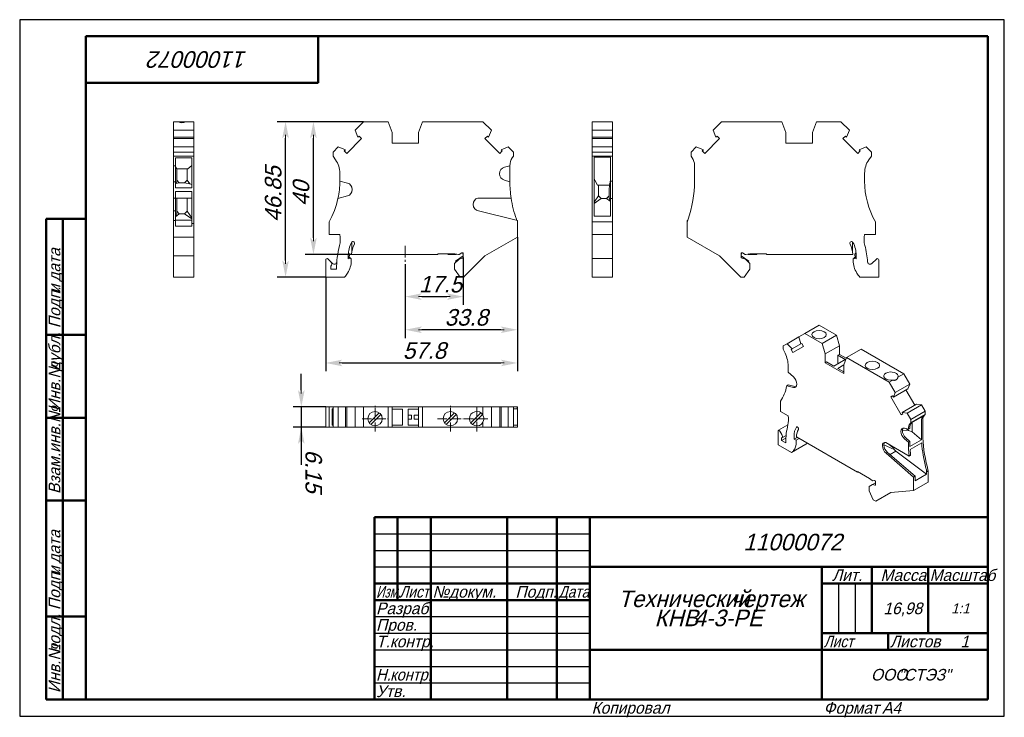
# Model space of a CAD drawing. Header units: millimetres. Extents: x 0 to 297, y 0 to 210.
import ezdxf

# ---------------------------------------------------------------- set-up
doc = ezdxf.new("R2010")
doc.units = ezdxf.units.MM
for name, pattern in [('CENTER2_per1_scale0.152231', [4.35, 2.9, -0.483333, 0.483333, -0.483333]), ('CENTER_per1_scale0.085630', [4.35, 2.71875, -0.54375, 0.54375, -0.54375]), ('CENTER_per1_scale0.108661', [5.52, 3.45, -0.69, 0.69, -0.69])]:
    doc.linetypes.add(name, pattern=pattern)
doc.styles.add('TextStyle_1', font='T-FLEX Type A.TTF', dxfattribs={"oblique": 15, "height": 5})
doc.styles.add('TextStyle_2', font='T-FLEX Type A.TTF', dxfattribs={"oblique": 15, "height": 3.5})
doc.styles.add('TextStyle_3', font='T-FLEX Type A.TTF', dxfattribs={"width": 0.744064, "oblique": 15, "height": 3.5})
doc.styles.add('TextStyle_4', font='T-FLEX Type A.TTF', dxfattribs={"width": 0.883061, "oblique": 15, "height": 3.5})
doc.styles.add('TextStyle_5', font='T-FLEX Type A.TTF', dxfattribs={"width": 0.94413, "oblique": 15, "height": 3.5})
doc.styles.add('TextStyle_6', font='T-FLEX Type A.TTF', dxfattribs={"width": 0.98844, "oblique": 15, "height": 3.5})
doc.styles.add('TextStyle_7', font='T-FLEX Type A.TTF', dxfattribs={"oblique": 15, "height": 5})
doc.styles.add('TextStyle_8', font='T-FLEX Type A.TTF', dxfattribs={"oblique": 15, "height": 3})
doc.styles.add('TextStyle_9', font='T-FLEX Type A.TTF', dxfattribs={"oblique": 15, "height": 3.5})
doc.dimstyles.new('DIM_ST_1', dxfattribs={"dimtxt": 5, "dimasz": 5, "dimexe": 2.5, "dimexo": 0, "dimtad": 1, "dimrnd": 0.01, "dimdsep": 46, "dimtxsty": 'TextStyle_1', "dimblk": 'Arrow_3_C7_Status', "dimcen": 0.09, "dimclrd": 7, "dimclre": 7, "dimclrt": 7, "dimazin": 0, "dimtfac": 1, "dimtdec": 0, "dimtmove": 0, "dimatfit": 0, "dimldrblk": 'NONE', "dimfxl": 1, "dimtvp": 1, "dimtolj": 1, "dimarcsym": 0})
doc.dimstyles.new('DIM_ST_2', dxfattribs={"dimtxt": 5, "dimasz": 5, "dimexe": 2.5, "dimexo": 0, "dimtad": 1, "dimrnd": 0.01, "dimdsep": 46, "dimtxsty": 'TextStyle_1', "dimblk": 'Arrow_3_C7_Status', "dimcen": 0.09, "dimclrd": 7, "dimclre": 7, "dimclrt": 7, "dimazin": 0, "dimtfac": 1, "dimtdec": 0, "dimtmove": 0, "dimatfit": 0, "dimldrblk": 'NONE', "dimfxl": 1, "dimtvp": 1, "dimtolj": 1, "dimarcsym": 0})

# ---------------------------------------------------------------- blocks, each defined once
blk = doc.blocks.new('Arrow_3_C7_Status')
at = {"color": 7, "linetype": 'Continuous', "lineweight": 0}
blk.add_line((-1, 0), (-0.8, 0), dxfattribs=at)
at = {"color": 7}
blk.add_solid([(-1, -0.2), (0, 0), (-0.8, 0), (-1, 0.2)], dxfattribs=at)
blk = doc.blocks.new('*D5')
at = {"color": 7, "lineweight": -2}
for p, q in [((133.82, 138.25), (133.82, 124)), ((116.32, 136.26), (116.32, 124)), ((121.32, 126.5), (128.82, 126.5))]:
    blk.add_line(p, q, dxfattribs=at)
at = {"layer": 'Defpoints', "color": 0}
for p in [(133.82, 138.25), (116.32, 136.26), (133.82, 126.5)]:
    blk.add_point(p, dxfattribs=at)
at = {"color": 7, "lineweight": -2, "xscale": 5, "yscale": 5, "zscale": 5, "rotation": 180}
blk.add_blockref('Arrow_3_C7_Status', (116.32, 126.5), dxfattribs=at)
at = {"color": 7, "lineweight": -2, "xscale": 5, "yscale": 5, "zscale": 5}
blk.add_blockref('Arrow_3_C7_Status', (133.82, 126.5), dxfattribs=at)
blk = doc.blocks.new('_None')
blk = doc.blocks.new('*D6')
at = {"color": 7, "lineweight": -2}
for p, q in [((150.12, 144.46), (150.12, 114)), ((116.32, 136.26), (116.32, 114)), ((145.12, 116.5), (121.32, 116.5))]:
    blk.add_line(p, q, dxfattribs=at)
at = {"layer": 'Defpoints', "color": 0}
for p in [(150.12, 144.46), (116.32, 136.26), (116.32, 116.5)]:
    blk.add_point(p, dxfattribs=at)
at = {"color": 7, "lineweight": -2, "xscale": 5, "yscale": 5, "zscale": 5, "rotation": 180}
blk.add_blockref('Arrow_3_C7_Status', (116.32, 116.5), dxfattribs=at)
at = {"color": 7, "lineweight": -2, "xscale": 5, "yscale": 5, "zscale": 5}
blk.add_blockref('Arrow_3_C7_Status', (150.12, 116.5), dxfattribs=at)
blk = doc.blocks.new('*D7')
at = {"color": 7, "lineweight": -2}
for p, q in [((150.12, 144.46), (150.12, 104)), ((92.32, 132.4), (92.32, 104)), ((97.32, 106.5), (145.12, 106.5))]:
    blk.add_line(p, q, dxfattribs=at)
at = {"layer": 'Defpoints', "color": 0}
for p in [(150.12, 144.46), (92.32, 132.4), (150.12, 106.5)]:
    blk.add_point(p, dxfattribs=at)
at = {"color": 7, "lineweight": -2, "xscale": 5, "yscale": 5, "zscale": 5}
for p, rotation in [((92.32, 106.5), 180), ((150.12, 106.5), 360)]:
    blk.add_blockref('Arrow_3_C7_Status', p, dxfattribs=dict(at, rotation=rotation))
blk = doc.blocks.new('*D8')
at = {"color": 7, "lineweight": -2}
for p, q in [((84.95, 98.25), (84.95, 103.25)), ((92.32, 93.25), (82.45, 93.25)), ((84.95, 93.25), (84.95, 87.1)), ((92.32, 87.1), (82.45, 87.1)), ((84.95, 87.1), (84.95, 75.78)), ((84.95, 82.1), (84.95, 77.1))]:
    blk.add_line(p, q, dxfattribs=at)
at = {"layer": 'Defpoints', "color": 0}
for p in [(92.32, 93.25), (84.95, 87.1), (92.32, 87.1)]:
    blk.add_point(p, dxfattribs=at)
at = {"color": 7, "lineweight": -2, "xscale": 5, "yscale": 5, "zscale": 5}
for p, rotation in [((84.95, 93.25), 270.0000000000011), ((84.95, 87.1), 90.00000000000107)]:
    blk.add_blockref('Arrow_3_C7_Status', p, dxfattribs=dict(at, rotation=rotation))
blk = doc.blocks.new('*D9')
at = {"color": 7, "lineweight": -2}
for p, q in [((103.72, 179.25), (86.11, 179.25)), ((88.61, 144.25), (88.61, 174.25)), ((100.12, 139.25), (86.11, 139.25))]:
    blk.add_line(p, q, dxfattribs=at)
at = {"layer": 'Defpoints', "color": 0}
for p in [(88.61, 179.25), (103.72, 179.25), (100.12, 139.25)]:
    blk.add_point(p, dxfattribs=at)
at = {"color": 7, "lineweight": -2, "xscale": 5, "yscale": 5, "zscale": 5}
for p, rotation in [((88.61, 179.25), 89.99999999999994), ((88.61, 139.25), 269.9999999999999)]:
    blk.add_blockref('Arrow_3_C7_Status', p, dxfattribs=dict(at, rotation=rotation))
blk = doc.blocks.new('*D10')
at = {"color": 7, "lineweight": -2}
for p, q in [((103.72, 179.25), (77.7, 179.25)), ((80.2, 137.4), (80.2, 174.25)), ((92.32, 132.4), (77.7, 132.4))]:
    blk.add_line(p, q, dxfattribs=at)
at = {"layer": 'Defpoints', "color": 0}
for p in [(80.2, 179.25), (103.72, 179.25), (92.32, 132.4)]:
    blk.add_point(p, dxfattribs=at)
at = {"color": 7, "lineweight": -2, "xscale": 5, "yscale": 5, "zscale": 5}
for p, rotation in [((80.2, 179.25), 90), ((80.2, 132.4), 270)]:
    blk.add_blockref('Arrow_3_C7_Status', p, dxfattribs=dict(at, rotation=rotation))
blk = doc.blocks.new('_FR1Страница_1')
at = {"color": 7, "linetype": 'Continuous', "lineweight": 25}
for p, q in [((0, 210), (0, 0)), ((297, 210), (0, 210)), ((297, 0), (297, 210)), ((107, 55), (172, 55)), ((107, 50), (172, 50)), ((107, 45), (172, 45)), ((247, 40), (247, 25)), ((252, 40), (252, 25)), ((107, 30), (172, 30)), ((107, 25), (172, 25)), ((107, 20), (172, 20)), ((242, 20), (292, 20)), ((262, 20), (262, 20)), ((107, 15), (172, 15)), ((107, 10), (172, 10)), ((0, 0), (297, 0))]:
    blk.add_line(p, q, dxfattribs=at)
at = {"color": 7, "linetype": 'Continuous', "lineweight": 50}
for p, q in [((20, 5), (20, 205)), ((20, 205), (292, 205)), ((90, 191), (90, 205)), ((292, 205), (292, 5)), ((20, 191), (90, 191)), ((8, 5), (8, 150)), ((8, 150), (20, 150)), ((13, 150), (13, 5)), ((8, 115), (20, 115)), ((8, 90), (20, 90)), ((20, 65), (8, 65)), ((107, 5), (107, 60)), ((107, 60), (292, 60)), ((114, 60), (114, 35)), ((124, 60), (124, 5)), ((147, 60), (147, 5)), ((162, 60), (162, 5)), ((172, 60), (172, 5)), ((172, 45), (292, 45)), ((242, 45), (242, 5)), ((257, 45), (257, 25)), ((274, 45), (274, 25)), ((107, 40), (172, 40)), ((242, 40), (292, 40)), ((107, 35), (172, 35)), ((8, 30), (20, 30)), ((242, 25), (292, 25)), ((262, 25), (262, 20)), ((172, 20), (292, 20)), ((20, 5), (8, 5)), ((292, 5), (20, 5))]:
    blk.add_line(p, q, dxfattribs=at)
at = {"color": 7, "oblique": 15}
for s, height, rotation, style, p in [('11000072', 5, 180, 'TextStyle_7', (68.7, 200.5)), ('дата', 3.5, 90, 'TextStyle_2', (12.25, 131.01)), ('Подп.', 3.5, 90, 'TextStyle_2', (12.25, 117)), ('и', 3.5, 90, 'TextStyle_2', (12.25, 127.51)), ('дубл.', 3.5, 90, 'TextStyle_2', (12.25, 104.01)), ('Инв.№', 3.5, 90, 'TextStyle_2', (12.25, 92)), ('Взам.инв.№', 3.5, 90, 'TextStyle_2', (12.25, 67)), ('дата', 3.5, 90, 'TextStyle_2', (12.25, 46.01)), ('Подп.', 3.5, 90, 'TextStyle_2', (12.25, 32)), ('и', 3.5, 90, 'TextStyle_2', (12.25, 42.51)), ('подл.', 3.5, 90, 'TextStyle_2', (12.25, 19.01)), ('Инв.№', 3.5, 90, 'TextStyle_2', (12.25, 7))]:
    blk.add_text(s, height=height, rotation=rotation, dxfattribs=dict(at, style=style)).set_placement(p)
for s, height, style, p in [('11000072', 5, 'TextStyle_7', (218.3, 50)), ('Лит.', 3.5, 'TextStyle_2', (245.03, 40.76)), ('Масса', 3.5, 'TextStyle_2', (259.65, 40.76)), ('№', 3.5, 'TextStyle_2', (124.5, 35.75)), ('Подп.', 3.5, 'TextStyle_2', (149.53, 35.75)), ('докум.', 3.5, 'TextStyle_2', (129.5, 35.75)), ('Технический', 5, 'TextStyle_7', (180.55, 32.88)), ('чертеж', 5, 'TextStyle_7', (214.51, 32.88)), ('Разраб.', 3.5, 'TextStyle_2', (107.5, 30.75)), ('16,98', 3.5, 'TextStyle_2', (260.53, 30.75)), ('1:1', 3, 'TextStyle_8', (280.99, 31)), ('КНВ', 5, 'TextStyle_7', (191.5, 27.12)), ('4-3-PE', 5, 'TextStyle_7', (203.29, 27.12)), ('Пров.', 3.5, 'TextStyle_2', (107.5, 25.75)), ('Т.контр.', 3.5, 'TextStyle_2', (107.5, 20.75)), ('Листов', 3.5, 'TextStyle_2', (262.5, 20.75)), ('1', 3.5, 'TextStyle_9', (283.78, 20.75)), ('ООО', 3.5, 'TextStyle_2', (256.78, 10.75)), ('"СТЭЗ"', 3.5, 'TextStyle_2', (265.03, 10.75)), ('Утв.', 3.5, 'TextStyle_2', (107.5, 5.75)), ('Копировал', 3.5, 'TextStyle_2', (172.5, 0.75)), ('Формат', 3.5, 'TextStyle_2', (242.5, 0.75)), ('A4', 3.5, 'TextStyle_2', (260.12, 0.75))]:
    blk.add_text(s, height=height, dxfattribs=dict(at, style=style)).set_placement(p)
for s, style, width, p in [('Масштаб', 'TextStyle_6', 0.98844, (274.5, 40.76)), ('Изм.', 'TextStyle_3', 0.744064, (107.5, 35.75)), ('Лист', 'TextStyle_4', 0.883061, (114.5, 35.75)), ('Дата', 'TextStyle_4', 0.883061, (162.5, 35.75)), ('Лист', 'TextStyle_4', 0.883061, (242.5, 20.75)), ('Н.', 'TextStyle_5', 0.94413, (107.5, 10.75)), ('контр.', 'TextStyle_5', 0.94413, (111.75, 10.75))]:
    blk.add_text(s, height=3.5, dxfattribs=dict(at, style=style, width=width)).set_placement(p)
blk = doc.blocks.new('Страница_1')
at = {"color": 7, "linetype": 'Continuous', "lineweight": 20}
for p, q in [((46.35, 179.249), (46.35, 176.675)), ((46.35, 179.249), (47.847, 179.249)), ((47.847, 179.249), (50.052, 179.249)), ((52.5, 179.249), (50.052, 179.249)), ((52.5, 176.675), (52.5, 179.249)), ((103.719, 179.249), (101.145, 176.675)), ((103.719, 179.249), (111.119, 179.249)), ((112.319, 175.952), (111.119, 179.249)), ((121.519, 179.249), (120.319, 175.952)), ((139.719, 179.249), (121.519, 179.249)), ((139.719, 179.249), (142.293, 176.675)), ((172.643, 179.249), (178.793, 179.249)), ((172.643, 179.249), (172.643, 176.675)), ((178.793, 179.249), (178.793, 176.675)), ((209.135, 176.675), (211.709, 179.249)), ((211.709, 179.249), (229.909, 179.249)), ((229.909, 179.249), (231.109, 175.952)), ((239.109, 175.952), (240.309, 179.249)), ((240.309, 179.249), (247.709, 179.249)), ((247.709, 179.249), (250.283, 176.675)), ((52.5, 176.675), (46.35, 176.675)), ((46.35, 176.675), (46.35, 174.532)), ((52.5, 174.532), (52.5, 176.675)), ((101.979, 174.532), (101.145, 176.675)), ((112.319, 172.749), (112.319, 175.952)), ((120.319, 172.749), (120.319, 175.952)), ((142.293, 176.675), (141.459, 174.532)), ((172.643, 176.675), (172.643, 174.532)), ((172.643, 176.675), (178.793, 176.675)), ((178.793, 174.532), (178.793, 176.675)), ((209.97, 174.532), (209.135, 176.675)), ((231.109, 175.952), (231.109, 172.749)), ((239.109, 172.749), (239.109, 175.952)), ((250.283, 176.675), (249.449, 174.532)), ((52.5, 174.532), (46.35, 174.532)), ((46.35, 174.532), (46.35, 174.149)), ((46.35, 174.149), (46.35, 171.641)), ((46.35, 174.149), (52.5, 174.149)), ((52.5, 174.149), (52.5, 174.532)), ((52.5, 171.641), (52.5, 174.149)), ((98.636, 169.676), (103.109, 174.149)), ((102.352, 174.905), (101.979, 174.532)), ((103.109, 174.149), (102.352, 174.905)), ((120.319, 172.749), (112.319, 172.749)), ((141.085, 174.905), (140.329, 174.149)), ((140.329, 174.149), (144.801, 169.676)), ((141.459, 174.532), (141.085, 174.905)), ((172.643, 174.532), (172.643, 174.149)), ((172.643, 174.532), (178.793, 174.532)), ((172.643, 174.149), (172.643, 171.641)), ((178.793, 174.149), (172.643, 174.149)), ((178.793, 174.149), (178.793, 174.532)), ((178.793, 171.641), (178.793, 174.149)), ((206.627, 169.676), (211.099, 174.149)), ((210.343, 174.905), (209.97, 174.532)), ((211.099, 174.149), (210.343, 174.905)), ((231.109, 172.749), (239.109, 172.749)), ((249.076, 174.905), (248.319, 174.149)), ((248.319, 174.149), (252.792, 169.676)), ((249.449, 174.532), (249.076, 174.905)), ((46.35, 171.641), (46.35, 170.049)), ((52.5, 171.641), (46.35, 171.641)), ((52.5, 170.049), (46.35, 170.049)), ((46.35, 168.849), (46.35, 170.049)), ((52.5, 170.049), (52.5, 171.641)), ((52.5, 168.849), (52.5, 170.049)), ((94.519, 170.049), (96.111, 171.641)), ((94.519, 170.049), (94.519, 168.849)), ((96.111, 171.641), (98.253, 170.806)), ((98.253, 170.806), (97.88, 170.433)), ((97.88, 170.433), (98.636, 169.676)), ((144.801, 169.676), (145.558, 170.433)), ((145.184, 170.806), (147.327, 171.641)), ((145.558, 170.433), (145.184, 170.806)), ((147.327, 171.641), (148.919, 170.049)), ((148.919, 168.849), (148.919, 170.049)), ((172.643, 171.641), (172.643, 170.049)), ((172.643, 171.641), (178.793, 171.641)), ((172.643, 170.049), (178.793, 170.049)), ((172.643, 170.049), (172.643, 168.849)), ((178.793, 170.049), (178.793, 171.641)), ((178.793, 170.049), (178.793, 168.849)), ((202.509, 170.049), (204.101, 171.641)), ((202.509, 168.849), (202.509, 170.049)), ((204.101, 171.641), (206.244, 170.806)), ((206.244, 170.806), (205.87, 170.433)), ((205.87, 170.433), (206.627, 169.676)), ((252.792, 169.676), (253.548, 170.433)), ((253.175, 170.806), (255.318, 171.641)), ((253.548, 170.433), (253.175, 170.806)), ((255.318, 171.641), (256.909, 170.049)), ((256.909, 170.049), (256.909, 168.849)), ((46.35, 168.382), (46.35, 168.849)), ((52.5, 168.849), (46.35, 168.849)), ((46.35, 168.382), (46.35, 165.944)), ((46.95, 168.385), (46.95, 168.382)), ((51.9, 168.385), (46.95, 168.385)), ((46.95, 168.382), (46.95, 165.944)), ((51.9, 168.382), (51.9, 168.385)), ((51.9, 168.382), (51.9, 166.088)), ((52.5, 168.382), (52.5, 168.849)), ((52.5, 168.382), (52.5, 166.088)), ((94.519, 168.849), (95.303, 167.729)), ((148.592, 168.382), (148.919, 168.849)), ((172.643, 168.849), (172.643, 167.729)), ((172.643, 168.849), (178.793, 168.849)), ((172.643, 167.729), (172.643, 163.714)), ((173.243, 168.524), (173.243, 167.729)), ((173.243, 168.524), (178.193, 168.524)), ((173.243, 167.729), (173.243, 163.714)), ((178.193, 167.729), (178.193, 168.524)), ((178.193, 167.729), (178.193, 163.714)), ((178.793, 168.849), (178.793, 167.729)), ((178.793, 167.729), (178.793, 163.714)), ((202.836, 168.382), (202.509, 168.849)), ((256.909, 168.849), (256.125, 167.729)), ((46.35, 165.496), (46.35, 165.944)), ((46.35, 165.944), (46.95, 165.944)), ((46.35, 165.496), (46.35, 163.564)), ((46.35, 163.533), (46.35, 163.564)), ((46.35, 163.533), (46.35, 161.602)), ((46.95, 165.496), (46.95, 165.944)), ((47.35, 165.079), (46.95, 165.623)), ((46.95, 165.496), (46.95, 163.564)), ((46.95, 163.533), (46.95, 163.564)), ((46.95, 163.533), (46.95, 161.602)), ((47.35, 165.079), (47.35, 161.083)), ((50.761, 165.062), (47.35, 165.062)), ((50.761, 165.052), (47.35, 165.052)), ((50.55, 161.649), (50.55, 165.052)), ((51.9, 166.057), (50.761, 165.062)), ((50.761, 165.052), (50.761, 165.062)), ((51.9, 161.211), (51.9, 166.088)), ((52.5, 161.211), (52.5, 166.088)), ((96.569, 161.354), (96.569, 163.714)), ((144.719, 163.533), (144.719, 163.564)), ((146.201, 165.496), (147.871, 165.944)), ((147.869, 161.211), (147.869, 165.943)), ((172.643, 163.714), (172.643, 161.349)), ((173.243, 163.714), (173.243, 161.349)), ((178.193, 161.354), (178.193, 163.714)), ((178.793, 161.354), (178.793, 163.714)), ((203.559, 165.943), (203.557, 165.944)), ((203.559, 161.211), (203.559, 166.088)), ((254.859, 163.714), (254.859, 161.349)), ((46.35, 161.155), (46.35, 161.602)), ((46.95, 161.155), (46.35, 161.155)), ((46.35, 161.155), (46.35, 156.224)), ((46.95, 161.155), (46.95, 161.602)), ((46.95, 161.155), (46.95, 159.322)), ((47.196, 160.651), (46.95, 160.489)), ((47.35, 161.083), (47.196, 160.651)), ((47.196, 160.651), (48.15, 160.849)), ((47.35, 161.649), (48.15, 160.849)), ((48.15, 160.849), (49.75, 160.849)), ((49.75, 160.849), (50.55, 161.649)), ((49.75, 160.849), (51.328, 160.521)), ((51.328, 160.521), (50.55, 161.649)), ((51.328, 160.521), (51.9, 160.28)), ((51.9, 161.211), (51.9, 159.322)), ((52.5, 161.211), (52.5, 149.829)), ((96.569, 161.354), (96.569, 161.349)), ((96.569, 161.354), (98.836, 160.746)), ((147.869, 161.155), (146.201, 161.602)), ((172.643, 161.349), (172.643, 149.022)), ((173.243, 161.349), (173.243, 150.749)), ((174.321, 160.156), (173.511, 161.593)), ((177.819, 160.156), (178.005, 160.672)), ((178.193, 161.354), (178.193, 160.746)), ((178.793, 161.354), (178.193, 161.354)), ((178.193, 160.746), (178.193, 158.814)), ((178.793, 161.354), (178.793, 160.746)), ((178.793, 160.746), (178.793, 158.814)), ((51.9, 159.322), (46.95, 159.322)), ((51.9, 158.166), (46.95, 158.166)), ((46.95, 158.166), (46.95, 156.224)), ((51.9, 158.166), (51.9, 149.829)), ((100.319, 158.814), (100.319, 158.783)), ((174.321, 160.156), (177.819, 160.156)), ((174.593, 160.156), (174.593, 156.899)), ((177.793, 159.349), (177.943, 159.499)), ((177.793, 159.349), (177.793, 156.333)), ((177.943, 160.156), (177.819, 160.156)), ((177.943, 159.499), (177.943, 160.156)), ((178.193, 158.814), (178.193, 158.783)), ((178.193, 158.783), (178.193, 156.852)), ((178.793, 158.814), (178.793, 158.783)), ((178.793, 158.783), (178.793, 156.852)), ((46.35, 156.224), (46.35, 154.312)), ((46.95, 156.224), (46.35, 156.224)), ((46.95, 156.224), (46.95, 154.312)), ((46.95, 156.224), (51.9, 156.224)), ((47.35, 156.224), (47.35, 156.214)), ((50.55, 156.214), (47.35, 156.214)), ((47.35, 156.214), (47.35, 151.683)), ((50.55, 156.214), (50.55, 156.224)), ((50.55, 156.049), (50.781, 156.224)), ((50.55, 156.214), (50.55, 156.049)), ((50.55, 156.049), (50.55, 152.249)), ((98.836, 156.852), (96.01, 156.094)), ((138.206, 156.224), (148.237, 156.224)), ((173.268, 154.611), (175.393, 156.099)), ((174.593, 156.899), (173.511, 155.33)), ((174.593, 156.899), (175.393, 156.099)), ((175.393, 156.099), (176.993, 156.099)), ((177.793, 156.899), (176.993, 156.099)), ((178.118, 155.31), (176.993, 156.099)), ((177.793, 156.333), (178.005, 155.734)), ((178.193, 156.852), (178.193, 156.094)), ((178.193, 156.094), (178.793, 156.094)), ((178.193, 156.094), (178.193, 150.749)), ((178.793, 156.852), (178.793, 156.094)), ((178.793, 156.094), (178.793, 149.022)), ((46.35, 154.281), (46.35, 154.312)), ((46.35, 154.281), (46.35, 152.32)), ((46.35, 152.32), (46.95, 152.32)), ((46.35, 149.415), (46.35, 152.32)), ((46.95, 154.281), (46.95, 154.312)), ((46.95, 154.281), (46.95, 152.32)), ((46.95, 149.415), (46.95, 152.32)), ((46.95, 150.634), (47.35, 151.683)), ((47.35, 152.249), (48.15, 151.449)), ((49.75, 151.449), (50.55, 152.249)), ((51.9, 150.292), (50.55, 152.249)), ((136.794, 154.281), (136.794, 154.312)), ((150.119, 149.415), (138.4, 152.32)), ((46.35, 149.415), (46.95, 149.415)), ((46.35, 149.415), (46.35, 144.457)), ((46.95, 150.608), (48.15, 151.449)), ((46.95, 149.572), (51.9, 149.572)), ((46.95, 149.415), (46.95, 147.72)), ((49.75, 151.449), (48.15, 151.449)), ((51.9, 149.943), (49.75, 151.449)), ((51.9, 148.597), (51.9, 149.829)), ((51.9, 148.255), (51.9, 148.597)), ((51.9, 148.597), (52.5, 148.597)), ((52.5, 148.597), (52.5, 149.829)), ((52.5, 148.255), (52.5, 148.597)), ((93.319, 149.022), (93.319, 145.249)), ((150.119, 149.415), (150.119, 144.457)), ((172.643, 149.022), (178.793, 149.022)), ((172.643, 149.022), (172.643, 145.249)), ((173.243, 150.749), (178.193, 150.749)), ((178.793, 149.022), (178.793, 145.249)), ((201.309, 149.415), (201.482, 149.458)), ((201.309, 149.415), (201.309, 148.255)), ((258.109, 149.022), (258.109, 145.249)), ((51.9, 147.72), (46.95, 147.72)), ((51.9, 147.72), (51.9, 148.255)), ((52.5, 144.457), (52.5, 148.255)), ((201.309, 144.457), (201.309, 148.255)), ((46.35, 144.457), (46.35, 138.799)), ((52.5, 144.457), (46.35, 144.457)), ((52.5, 138.799), (52.5, 144.457)), ((93.319, 145.249), (96.562, 145.249)), ((100.219, 140.153), (100.219, 142.994)), ((150.119, 144.457), (140.319, 138.799)), ((172.643, 145.249), (178.793, 145.249)), ((172.643, 145.249), (172.643, 141.891)), ((178.793, 145.249), (178.793, 141.891)), ((211.109, 138.799), (201.309, 144.457)), ((251.209, 142.994), (251.209, 140.153)), ((258.109, 145.249), (254.866, 145.249)), ((99.17, 139.64), (99.469, 139.299)), ((132.599, 139.249), (133.392, 139.713)), ((133.819, 139.713), (133.392, 139.713)), ((133.658, 139.713), (133.819, 138.799)), ((133.819, 138.249), (133.819, 139.713)), ((172.643, 137.956), (172.643, 141.891)), ((178.793, 137.956), (178.793, 141.891)), ((217.609, 139.713), (217.609, 138.249)), ((218.036, 139.713), (217.609, 139.713)), ((217.609, 138.799), (217.77, 139.713)), ((218.829, 139.249), (218.036, 139.713)), ((251.959, 139.299), (252.258, 139.64)), ((46.35, 132.399), (46.35, 138.799)), ((46.35, 138.799), (52.5, 138.799)), ((52.5, 132.399), (52.5, 138.799)), ((92.319, 137.556), (92.319, 132.399)), ((93.855, 136.985), (93.002, 137.839)), ((93.855, 136.985), (94.371, 136.469)), ((99.119, 138.949), (99.119, 137.87)), ((100.019, 137.949), (99.119, 137.87)), ((99.269, 138.649), (99.469, 138.849)), ((99.269, 138.328), (99.269, 138.649)), ((99.719, 138.249), (99.269, 138.328)), ((99.469, 138.849), (99.469, 139.299)), ((99.719, 138.049), (99.719, 138.249)), ((100.019, 137.392), (100.019, 137.949)), ((126.119, 139.249), (100.125, 139.249)), ((126.119, 139.449), (131.233, 139.449)), ((126.119, 139.249), (126.119, 139.449)), ((129.219, 139.249), (128.872, 139.449)), ((131.569, 139.249), (129.219, 139.249)), ((131.169, 136.449), (132.521, 137.801)), ((131.233, 139.449), (132.395, 139.249)), ((133.819, 138.799), (131.471, 137.155)), ((131.673, 136.953), (131.471, 137.155)), ((131.569, 139.249), (131.759, 139.358)), ((132.395, 139.249), (132.599, 139.249)), ((132.521, 137.801), (133.496, 138.062)), ((133.496, 138.062), (133.819, 138.249)), ((133.919, 132.399), (140.319, 138.799)), ((178.793, 137.956), (172.643, 137.956)), ((172.643, 137.556), (172.643, 137.956)), ((172.643, 137.556), (172.643, 132.399)), ((178.793, 137.556), (178.793, 137.956)), ((178.793, 137.556), (178.793, 132.399)), ((217.509, 132.399), (211.109, 138.799)), ((219.957, 137.155), (217.609, 138.799)), ((217.609, 138.249), (217.933, 138.062)), ((217.933, 138.062), (218.907, 137.801)), ((219.033, 139.249), (218.829, 139.249)), ((218.907, 137.801), (220.259, 136.449)), ((220.195, 139.449), (219.033, 139.249)), ((219.67, 139.358), (219.859, 139.249)), ((219.755, 136.953), (219.957, 137.155)), ((222.209, 139.249), (219.859, 139.249)), ((225.309, 139.449), (220.195, 139.449)), ((222.556, 139.449), (222.209, 139.249)), ((225.309, 139.249), (225.309, 139.449)), ((251.303, 139.249), (225.309, 139.249)), ((251.409, 137.949), (252.309, 137.87)), ((251.409, 137.392), (251.409, 137.949)), ((252.159, 138.328), (251.709, 138.249)), ((251.709, 138.249), (251.709, 138.049)), ((251.959, 139.299), (251.959, 138.849)), ((251.959, 138.849), (252.159, 138.649)), ((252.159, 138.649), (252.159, 138.328)), ((252.309, 137.87), (252.309, 138.949)), ((257.057, 136.469), (258.426, 137.839)), ((259.109, 137.556), (259.109, 132.399)), ((93.819, 134.749), (93.819, 135.678)), ((95.526, 134.749), (93.819, 134.749)), ((131.169, 134.799), (131.169, 136.449)), ((132.849, 132.399), (131.169, 134.799)), ((220.259, 134.799), (218.579, 132.399)), ((220.259, 136.449), (220.259, 134.799)), ((52.5, 132.399), (46.35, 132.399)), ((97.985, 132.399), (92.319, 132.399)), ((133.919, 132.399), (132.849, 132.399)), ((172.643, 132.399), (178.793, 132.399)), ((218.579, 132.399), (217.509, 132.399)), ((259.109, 132.399), (253.443, 132.399)), ((241.191, 117.914), (236.843, 115.404)), ((246.424, 114.893), (241.191, 117.914)), ((235.022, 114.353), (231.463, 112.298)), ((236.843, 115.404), (235.022, 114.353)), ((235.612, 112.263), (235.022, 114.353)), ((236.843, 115.404), (242.075, 112.383)), ((246.424, 114.893), (242.075, 112.383)), ((247.272, 111.711), (246.424, 114.893)), ((230.337, 111.648), (231.463, 112.298)), ((230.337, 111.648), (230.337, 110.668)), ((230.337, 110.668), (230.892, 109.434)), ((231.463, 112.298), (232.978, 110.742)), ((232.978, 110.742), (232.714, 110.589)), ((232.714, 110.589), (233.249, 109.663)), ((235.612, 112.263), (232.978, 110.742)), ((233.249, 109.663), (236.411, 111.488)), ((235.876, 112.415), (235.612, 112.263)), ((236.411, 111.488), (235.876, 112.415)), ((242.924, 109.201), (242.075, 112.383)), ((247.272, 111.711), (242.924, 109.201)), ((247.272, 109.096), (247.272, 111.711)), ((253.778, 110.648), (249.429, 108.137)), ((266.647, 103.217), (253.778, 110.648)), ((242.924, 106.585), (242.924, 109.201)), ((245.611, 105.565), (249.04, 107.545)), ((246.813, 108.831), (247.272, 109.096)), ((249.04, 107.545), (246.813, 108.831)), ((246.813, 108.831), (246.813, 106.259)), ((249.339, 107.903), (247.272, 109.096)), ((249.429, 108.137), (248.581, 105.935)), ((262.298, 100.707), (249.429, 108.137)), ((231.787, 103.711), (231.787, 105.639)), ((242.924, 106.585), (243.383, 106.851)), ((248.581, 103.319), (242.924, 106.585)), ((243.383, 106.851), (245.611, 105.565)), ((248.581, 105.891), (246.813, 104.871)), ((246.813, 104.871), (248.581, 103.85)), ((248.581, 103.319), (248.581, 105.935)), ((231.787, 103.711), (233.39, 102.289)), ((262.298, 100.707), (263.358, 101.318)), ((266.647, 103.217), (264.916, 102.218)), ((268.467, 100.065), (266.647, 103.217)), ((231.816, 99.89), (231.392, 99.645)), ((233.39, 99.11), (231.392, 99.645)), ((233.815, 99.355), (231.816, 99.89)), ((234.438, 100.107), (234.438, 100.082)), ((262.298, 100.707), (264.119, 97.554)), ((267.877, 98.656), (263.529, 96.145)), ((268.467, 100.065), (264.119, 97.554)), ((269.977, 93.784), (267.342, 98.347)), ((267.877, 98.656), (268.467, 100.065)), ((263.265, 96.602), (262.73, 96.294)), ((262.73, 96.294), (265.892, 90.816)), ((263.529, 96.145), (263.265, 96.602)), ((264.119, 97.554), (263.529, 96.145)), ((92.319, 87.099), (92.319, 93.249)), ((93.002, 93.249), (92.319, 93.249)), ((93.319, 93.249), (93.002, 93.249)), ((93.319, 93.249), (93.319, 87.099)), ((93.319, 93.249), (94.519, 93.249)), ((94.21, 92.649), (94.21, 87.699)), ((94.21, 92.649), (94.519, 92.649)), ((94.519, 93.249), (94.519, 87.099)), ((96.111, 93.249), (94.519, 93.249)), ((98.253, 93.249), (96.111, 93.249)), ((96.111, 93.249), (96.111, 87.099)), ((98.636, 93.249), (98.253, 93.249)), ((98.253, 93.249), (98.253, 87.099)), ((101.145, 93.249), (98.636, 93.249)), ((98.636, 87.099), (98.636, 93.249)), ((101.145, 93.249), (101.145, 87.099)), ((103.719, 93.249), (101.145, 93.249)), ((111.119, 93.249), (103.719, 93.249)), ((103.719, 93.249), (103.719, 87.099)), ((112.319, 93.249), (111.119, 93.249)), ((111.119, 93.249), (111.119, 87.099)), ((112.319, 93.249), (112.319, 87.099)), ((120.319, 93.249), (112.319, 93.249)), ((115.469, 92.599), (112.319, 92.599)), ((115.469, 87.749), (115.469, 92.599)), ((117.169, 92.599), (117.169, 87.749)), ((120.319, 92.599), (117.169, 92.599)), ((121.519, 93.249), (120.319, 93.249)), ((120.319, 93.249), (120.319, 87.099)), ((139.719, 93.249), (121.519, 93.249)), ((121.519, 93.249), (121.519, 87.099)), ((142.293, 93.249), (139.719, 93.249)), ((139.719, 93.249), (139.719, 90.801)), ((142.293, 93.249), (142.293, 87.099)), ((144.801, 93.249), (142.293, 93.249)), ((145.184, 93.249), (144.801, 93.249)), ((144.801, 87.099), (144.801, 93.249)), ((145.184, 93.249), (145.184, 87.099)), ((147.327, 93.249), (145.184, 93.249)), ((147.327, 93.249), (147.327, 87.099)), ((148.919, 93.249), (147.327, 93.249)), ((149.83, 93.249), (148.919, 93.249)), ((148.919, 93.249), (148.919, 87.099)), ((149.83, 92.649), (148.919, 92.649)), ((150.099, 93.249), (149.83, 93.249)), ((150.099, 92.649), (149.83, 92.649)), ((150.119, 93.249), (150.099, 93.249)), ((150.099, 92.649), (150.099, 93.249)), ((150.119, 92.649), (150.099, 92.649)), ((150.119, 92.649), (150.119, 93.249)), ((150.119, 92.649), (150.119, 87.699)), ((229.489, 94.97), (229.489, 91.889)), ((270.512, 94.093), (266.163, 91.582)), ((272.027, 93.899), (267.678, 91.389)), ((272.027, 93.899), (270.512, 94.093)), ((273.153, 91.95), (272.027, 93.899)), ((108.464, 91.465), (105.428, 88.429)), ((105.923, 87.934), (108.959, 90.97)), ((117.199, 90.774), (117.169, 90.774)), ((117.169, 89.574), (117.199, 89.574)), ((118.169, 90.774), (117.199, 90.774)), ((118.169, 89.574), (117.199, 89.574)), ((118.171, 90.774), (118.169, 90.774)), ((118.169, 89.574), (118.169, 90.774)), ((118.169, 89.574), (118.171, 89.574)), ((118.171, 89.574), (118.171, 90.774)), ((118.967, 90.774), (118.969, 90.774)), ((118.967, 89.574), (118.967, 90.774)), ((118.969, 89.574), (118.967, 89.574)), ((119.938, 90.774), (118.969, 90.774)), ((118.969, 90.774), (118.969, 89.574)), ((119.938, 89.574), (118.969, 89.574)), ((119.938, 90.774), (120.319, 90.774)), ((120.319, 89.574), (119.938, 89.574)), ((131.189, 91.465), (128.153, 88.429)), ((131.684, 90.97), (128.648, 87.934)), ((139.114, 91.465), (136.078, 88.429)), ((136.573, 87.934), (139.609, 90.97)), ((229.489, 91.889), (231.782, 90.564)), ((265.892, 90.816), (266.427, 91.125)), ((266.163, 91.582), (267.678, 91.389)), ((266.427, 91.125), (266.163, 91.582)), ((267.678, 91.389), (268.804, 89.439)), ((273.153, 91.95), (268.804, 89.439)), ((273.153, 90.97), (268.804, 88.459)), ((268.804, 88.459), (268.804, 89.439)), ((272.498, 90.479), (268.998, 88.458)), ((272.41, 85.162), (272.41, 89.145)), ((272.497, 90.478), (272.498, 90.479)), ((272.922, 90.722), (273.153, 90.97)), ((273.153, 90.97), (273.153, 91.95)), ((93.002, 87.099), (92.319, 87.099)), ((93.319, 87.099), (93.002, 87.099)), ((93.319, 87.099), (94.519, 87.099)), ((94.21, 87.699), (94.519, 87.699)), ((94.519, 87.099), (96.111, 87.099)), ((96.111, 87.099), (98.253, 87.099)), ((98.253, 87.099), (98.636, 87.099)), ((98.636, 87.099), (101.145, 87.099)), ((103.719, 87.099), (101.145, 87.099)), ((103.719, 87.099), (111.119, 87.099)), ((112.319, 87.099), (111.119, 87.099)), ((112.319, 87.749), (115.469, 87.749)), ((120.319, 87.099), (112.319, 87.099)), ((117.169, 87.749), (120.319, 87.749)), ((121.519, 87.099), (120.319, 87.099)), ((139.719, 87.099), (121.519, 87.099)), ((139.719, 87.099), (139.719, 88.597)), ((139.719, 87.099), (142.293, 87.099)), ((142.293, 87.099), (144.801, 87.099)), ((144.801, 87.099), (145.184, 87.099)), ((145.184, 87.099), (147.327, 87.099)), ((147.327, 87.099), (148.919, 87.099)), ((150.119, 87.699), (148.919, 87.699)), ((150.119, 87.099), (148.919, 87.099)), ((150.119, 87.099), (150.119, 87.699)), ((231.733, 87.855), (228.864, 86.199)), ((266.266, 86.268), (268.133, 86.112)), ((266.882, 86.831), (268.063, 86.515)), ((268.133, 86.112), (267.363, 86.702)), ((268.063, 86.515), (268.488, 86.76)), ((268.573, 88.212), (268.804, 88.459)), ((268.998, 88.458), (268.997, 88.457)), ((269.238, 88.596), (269.238, 85.744)), ((271.986, 84.917), (271.986, 88.9)), ((228.782, 86.016), (228.782, 81.805)), ((229.868, 84.922), (229.264, 85.968)), ((229.842, 83.111), (229.842, 83.87)), ((229.842, 83.111), (231.113, 83.845)), ((229.868, 83.883), (231.181, 84.641)), ((233.59, 84.377), (233.59, 83.496)), ((233.59, 83.496), (234.565, 84.059)), ((234.226, 83.193), (233.59, 83.496)), ((235.146, 83.724), (234.226, 83.193)), ((234.226, 82.739), (234.226, 83.193)), ((252.682, 73.599), (234.301, 84.211)), ((265.834, 85.834), (265.834, 85.859)), ((266.258, 86.079), (266.258, 86.104)), ((268.061, 82.606), (266.882, 83.651)), ((268.486, 82.851), (267.306, 83.896)), ((268.133, 86.112), (269.238, 85.744)), ((272.023, 83.354), (268.523, 81.333)), ((269.238, 85.744), (272.023, 83.354)), ((232.788, 79.492), (228.782, 81.805)), ((231.05, 82.414), (229.842, 83.111)), ((237.137, 82.002), (232.788, 79.492)), ((260.23, 81.515), (260.23, 81.54)), ((260.654, 81.76), (260.654, 81.785)), ((263.808, 80.438), (260.654, 81.764)), ((261.229, 82.524), (268.321, 78.43)), ((263.634, 80.824), (261.993, 82.083)), ((263.634, 80.824), (263.634, 81.136)), ((263.634, 80.824), (263.808, 80.438)), ((264.258, 79.876), (263.808, 80.438)), ((268.486, 82.851), (268.061, 82.606)), ((272.082, 82.375), (268.582, 80.355)), ((261.366, 79.258), (261.79, 79.503)), ((269.652, 72.102), (261.366, 79.258)), ((270.077, 72.347), (261.79, 79.503)), ((262.521, 78.872), (264.258, 79.876)), ((264.258, 79.876), (273.577, 72.983)), ((268.746, 78.674), (268.321, 78.43)), ((252.682, 73.762), (256.298, 71.675)), ((252.682, 73.599), (252.682, 73.762)), ((252.682, 73.599), (252.823, 73.681)), ((256.298, 71.675), (257.12, 71.037)), ((269.652, 72.102), (270.077, 72.347)), ((269.652, 72.102), (269.652, 68.053)), ((273.577, 72.983), (270.077, 70.963)), ((270.077, 72.347), (270.077, 70.963)), ((273.563, 73.707), (273.987, 73.952)), ((273.577, 72.983), (273.577, 73.421)), ((274.001, 70.564), (274.001, 73.666)), ((256.253, 69.251), (257.209, 69.803)), ((256.253, 67.904), (256.253, 69.251)), ((257.12, 71.037), (257.264, 70.954)), ((258.127, 70.333), (257.209, 69.803)), ((257.209, 69.803), (257.898, 69.619)), ((257.264, 70.954), (257.825, 71.009)), ((258.127, 70.834), (257.825, 71.009)), ((257.898, 69.619), (258.127, 69.751)), ((257.898, 69.619), (258.127, 69.639)), ((258.127, 69.639), (258.127, 70.834)), ((274.001, 70.564), (269.652, 68.053)), ((257.441, 65.258), (256.253, 67.904)), ((258.197, 64.822), (262.723, 67.434)), ((269.652, 68.053), (262.723, 67.434)), ((258.197, 64.822), (257.441, 65.258))]:
    blk.add_line(p, q, dxfattribs=at)
at = {"color": 7, "linetype": 'CENTER_per1_scale0.108661', "lineweight": 5}
blk.add_line((116.319, 141.78), (116.319, 136.26), dxfattribs=at)
at = {"color": 7, "linetype": 'CENTER_per1_scale0.085630', "lineweight": 5}
for p, q in [((107.194, 85.857), (107.194, 93.541)), ((129.919, 85.857), (129.919, 93.541)), ((103.352, 89.699), (111.035, 89.699)), ((126.077, 89.699), (133.76, 89.699))]:
    blk.add_line(p, q, dxfattribs=at)
at = {"color": 7, "linetype": 'CENTER2_per1_scale0.152231', "lineweight": 5}
for p, q in [((137.844, 85.857), (137.844, 93.541)), ((134.002, 89.699), (141.685, 89.699))]:
    blk.add_line(p, q, dxfattribs=at)
at = {"color": 7, "lineweight": 20, "flags": 128}
for points in [[(173.511, 155.33), (173.471, 155.269), (173.435, 155.203), (173.402, 155.131), (173.371, 155.054), (173.344, 154.973), (173.321, 154.888), (173.3, 154.8), (173.283, 154.707), (173.268, 154.611)], [(264.349, 101.401), (264.28, 101.364), (264.208, 101.333), (264.133, 101.307), (264.055, 101.286), (263.974, 101.271), (263.891, 101.261), (263.806, 101.257), (263.719, 101.258), (263.63, 101.265), (263.54, 101.277), (263.449, 101.295), (263.358, 101.318)], [(264.916, 102.218), (264.89, 102.127), (264.86, 102.039), (264.826, 101.955), (264.788, 101.875), (264.745, 101.799), (264.699, 101.727), (264.649, 101.66), (264.595, 101.598), (264.539, 101.541), (264.478, 101.489), (264.415, 101.442), (264.349, 101.401)]]:
    blk.add_lwpolyline(points, dxfattribs=at)
at = {"color": 7, "linetype": 'Continuous', "lineweight": 20}
for centre in [(107.194, 89.699), (129.919, 89.699)]:
    blk.add_circle(centre, 2.175, dxfattribs=at)
for centre, radius, start, end in [((48.95, 181.124), 2.175, 239.54969, 270), ((48.95, 181.124), 2.175, 270, 300.45031), ((89.569, 163.714), 7, 0, 35), ((151.869, 166.088), 4, 145, 182.0704), ((199.559, 166.088), 4, 0, 35), ((261.859, 163.714), 7, 145, 180), ((146.719, 163.564), 2, 105, 180), ((146.719, 163.533), 2, 180, 255), ((199.559, 166.088), 4, 357.9296, 360), ((71.569, 161.349), 25, 347.86725, 360), ((98.319, 158.814), 2, 0, 75), ((181.869, 161.211), 34, 180, 180.09468), ((181.869, 161.211), 34, 180.09468, 188.4346), ((175.326, 162.615), 2.083, 179.96678, 209.38039), ((175.059, 161.738), 3.134, 340.09962, 0.01048), ((169.559, 161.211), 34, 340.44279, 0), ((279.859, 161.349), 25, 180, 209.54136), ((98.319, 158.783), 2, 285, 0), ((71.569, 161.349), 25, 330.45864, 347.86725), ((138.794, 154.312), 2, 107.08504, 180), ((181.869, 161.211), 34, 188.4346, 199.55721), ((173.936, 154.423), 0.694, 164.34283, 179.92456), ((175.281, 154.782), 2.887, 10.55224, 19.26574), ((177.131, 154.92), 1.062, 0.19698, 21.56159), ((138.794, 154.281), 2, 180, 258.65383), ((145.119, 148.156), 5, 15.09607, 19.55721), ((204.309, 148.255), 3, 173.46608, 180.00001), ((206.309, 148.156), 5, 160.44279, 174.93994), ((89.219, 143.723), 7.5, 345.85889, 11.73422), ((107.419, 138.949), 8.3, 152.09877, 180), ((100.526, 142.599), 0.5, 332.09877, 152.09877), ((250.903, 142.599), 0.5, 27.90123, 207.90123), ((244.009, 138.949), 8.3, 360, 27.90123), ((262.209, 143.723), 7.5, 168.26578, 194.14111), ((127.619, 134.049), 32.1, 165.85889, 178.75046), ((99.32, 139.772), 0.2, 211.52138, 221.18593), ((107.419, 138.949), 7.3, 152.09877, 177.64472), ((244.009, 138.949), 7.3, 2.35528, 27.90123), ((252.108, 139.772), 0.2, 318.81407, 328.47862), ((223.809, 134.049), 32.1, 5.15339, 14.14111), ((92.719, 137.556), 0.4, 45, 180), ((93.219, 136.349), 0.9, 311.81031, 45), ((94.902, 136.999), 0.75, 225, 354.84661), ((93.019, 137.392), 7, 327.14012, 360), ((95.719, 138.049), 4, 358.18886, 360), ((258.409, 137.392), 7, 180, 212.85988), ((255.709, 138.049), 4, 180, 181.81114), ((256.527, 136.999), 0.75, 185.15339, 315), ((258.709, 137.556), 0.4, 359.99998, 135), ((90.919, 138.749), 9.5, 318.05468, 327.14012), ((260.509, 138.749), 9.5, 212.85988, 221.94532), ((137.844, 89.699), 2.175, 30.45031, 329.54969), ((137.844, 89.699), 2.175, 0, 30.45031), ((137.844, 89.699), 2.175, 329.54969, 359.99999)]:
    blk.add_arc(centre, radius, start, end, dxfattribs=at)
for centre, major_axis in [((241.138, 115.046), (-2.175, 0)), ((257.207, 105.769), (2.175, 0))]:
    blk.add_ellipse(centre, major_axis=major_axis, ratio=0.5773503, dxfattribs=at)
for centre, major_axis, ratio, start_param, end_param in [((226.837, 108.496), (-3.5, 6.062), 0.5773503, 3.9269908, 4.5378561), ((233.024, 100.923), (-1, 1.732), 0.5773503, 3.9269908, 5.2359878), ((262.811, 102.534), (2.175, 0), 0.5773503, 6.0292454, 11.2495142), ((214.109, 113.914), (-12.5, 21.651), 0.5773503, 3.4113968, 3.7152343), ((233.024, 100.898), (-1, 1.732), 0.5773503, 2.6179939, 3.9269908), ((233.449, 101.143), (-1, 1.732), 0.5773503, 2.6179939, 2.9278365), ((226.59, 92.317), (-3.75, 6.495), 0.5773503, 3.6801819, 4.1317916), ((274.814, 87.267), (-2, 3.464), 0.5773503, 0.1745329, 0.7853982), ((275.239, 87.512), (-2, 3.464), 0.5773503, 0.1745329, 0.7853982), ((229.064, 85.852), (-0.2, 0.346), 0.5773503, 4.712389, 7.0685835), ((253.743, 68.741), (-16.05, 27.799), 0.5773503, 0.5385892, 0.7635896), ((239.459, 80.988), (-4.15, 7.188), 0.5773503, 0.2984299, 0.7853982), ((234.585, 86.783), (-0.25, 0.433), 0.5773508, 3.4400205, 6.5816132), ((239.459, 80.988), (-3.65, 6.322), 0.5773503, 0.2984299, 0.7442907), ((267.248, 85.043), (-1, 1.732), 0.5773503, 5.7595865, 7.0685835), ((267.673, 85.287), (-1, 1.732), 0.5773503, 0.2137561, 0.7853982), ((270.89, 85.001), (-2, 3.464), 0.5773503, 0.1745329, 0.8215335), ((271.314, 85.246), (-2, 3.464), 0.5773503, 0.1745329, 0.8215335), ((229.418, 84.663), (-0.45, 0.779), 0.5773503, 3.0859221, 4.712389), ((267.248, 85.017), (-1, 1.732), 0.5773503, 0.7853982, 2.0943951), ((267.673, 85.262), (-1, 1.732), 0.5773503, 0.7853982, 2.0943951), ((296.027, 71.037), (-17, 29.445), 0.5773503, 0.7853982, 0.8409864), ((296.452, 71.282), (-17, 29.445), 0.5773503, 0.7853982, 1.1267359), ((229.277, 85.596), (-3.5, 6.062), 0.5773503, 3.3534777, 3.9269908), ((232.14, 90.072), (-4.75, 8.227), 0.5773503, 3.1949069, 3.2900526), ((261.644, 80.724), (-1, 1.732), 0.5773503, 5.7959774, 7.0685835), ((261.644, 80.699), (-1, 1.732), 0.5773503, 0.7853982, 2.1581665), ((262.069, 80.969), (-1, 1.732), 0.5773503, 0.2137561, 0.7853982), ((262.069, 80.943), (-1, 1.732), 0.5773503, 0.7853982, 2.1581665), ((292.103, 68.771), (-17, 29.445), 0.5773503, 0.7870506, 0.9326096), ((292.527, 69.016), (-17, 29.445), 0.5773503, 0.7870506, 0.8409864), ((292.527, 69.016), (-17, 29.445), 0.5773503, 0.8750764, 0.9326096), ((296.027, 71.037), (-17, 29.445), 0.5773503, 0.8750764, 1.1267359), ((227.792, 87.561), (-4.75, 8.227), 0.5773503, 3.1949069, 3.3534777), ((270.041, 75.381), (-2.5, 4.33), 0.5773503, 4.0153055, 4.2683286), ((270.466, 75.626), (-2.5, 4.33), 0.5773503, 4.0153055, 4.2683286), ((271.456, 74.645), (-1.5, 2.598), 0.5773503, 3.9269908, 4.0410293), ((271.88, 74.89), (-1.5, 2.598), 0.5773503, 3.9269908, 4.0410293)]:
    blk.add_ellipse(centre, major_axis=major_axis, ratio=ratio, start_param=start_param, end_param=end_param, dxfattribs=at)
blk.add_blockref('_FR1Страница_1', (0, 0))
at = {"color": 7, "style": 'TextStyle_1', "oblique": 15}
for s, rotation, p in [('46.85', 90, (78.95, 149.036)), ('40', 90, (87.36, 153.875)), ('6.15', 270, (86.2, 80.429))]:
    blk.add_text(s, height=5, rotation=rotation, dxfattribs=at).set_placement(p)
for s, p in [('17.5', (120.424, 127.75)), ('33.8', (128.216, 117.75)), ('57.8', (115.58, 107.75))]:
    blk.add_text(s, height=5, dxfattribs=at).set_placement(p)
for base, p1, p2, angle, dimstyle, picture, middle, dimtype in [((80.2, 179.249), (92.319, 132.399), (103.719, 179.249), 90, 'DIM_ST_1', '*D10', (80.2, 155.824), 160), ((88.61, 179.249), (100.125, 139.249), (103.719, 179.249), 90, 'DIM_ST_1', '*D9', (88.61, 157.09), 160), ((116.319, 116.5), (150.119, 144.457), (116.319, 136.26), 180, 'DIM_ST_1', '*D6', (133.219, 116.5), 160), ((84.95, 87.099), (92.319, 93.249), (92.319, 87.099), 270, 'DIM_ST_2', '*D8', (84.95, 75.784), 161)]:
    dim = blk.add_linear_dim(base=base, p1=p1, p2=p2, angle=angle, text=' ', dimstyle=dimstyle)
    dim.commit()
    dim.dimension.update_dxf_attribs({"geometry": picture, "text_midpoint": middle, "dimtype": dimtype})
for base, p1, p2, picture, middle in [((150.119, 106.5), (92.319, 132.399), (150.119, 144.457), '*D7', (120.76, 106.5)), ((133.819, 126.5), (116.319, 136.26), (133.819, 138.249), '*D5', (125.069, 126.5))]:
    dim = blk.add_linear_dim(base=base, p1=p1, p2=p2, text=' ', dimstyle='DIM_ST_1')
    dim.commit()
    dim.dimension.update_dxf_attribs({"geometry": picture, "text_midpoint": middle, "dimtype": 160})

msp = doc.modelspace()

# ---------------------------------------------------------------- block references
msp.add_blockref('Страница_1', (0, 0))

doc.saveas('drawing.dxf')
